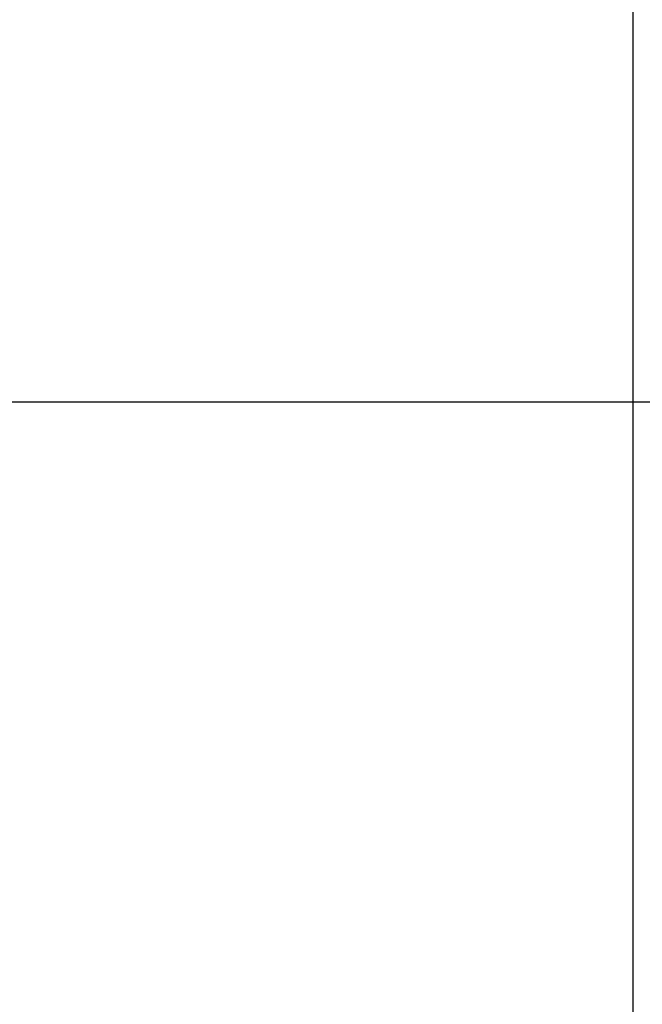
# Model space of a CAD drawing. Header units: millimetres. Extents: x -646 to 654, y -203 to 198.
# Tile 224 of 256: x -508 to -502, y 119 to 129. Entities that reach past the tile are written whole.
import ezdxf

# ---------------------------------------------------------------- set-up
doc = ezdxf.new("R2010")
doc.units = ezdxf.units.MM
doc.layers.add('Default', color=7, linetype='Continuous', true_color=0x000000)

msp = doc.modelspace()

# ---------------------------------------------------------------- linework, layer by layer
at = {"layer": 'Default'}
for points in [[(-501.884, 134.531, 776.822), (-501.884, 115.281, 776.822), (-501.884, 96.031, 776.822)], [(-501.884, 134.34, 776.822), (-501.884, 111.84, 776.822), (-501.884, 89.34, 776.822)], [(-636.384, 125.34, 780.822), (-319.134, 125.34, 780.822), (-1.884, 125.34, 780.822)], [(-636.384, 125.34, 873.822), (-319.134, 125.34, 873.822), (-1.884, 125.34, 873.822)], [(-636.384, 125.34, 827.322), (-319.134, 125.34, 827.322), (-1.884, 125.34, 827.322)]]:
    msp.add_open_spline(points, degree=2, dxfattribs=at)

doc.saveas('drawing.dxf')
